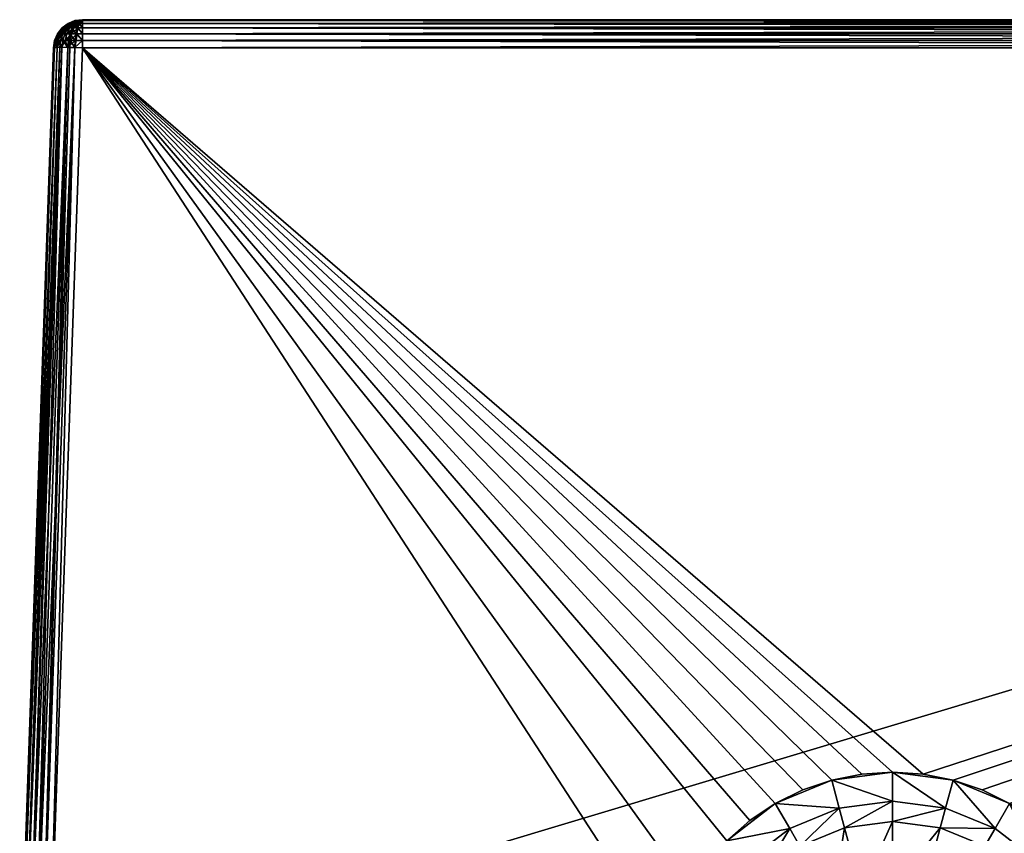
# Model space of a CAD drawing. Extents: x -0.127 to 0.127, y -0.147 to 0.066.
# Tile 12 of 256: x -0.11 to -0.042, y 0.01 to 0.066. Entities that reach past the tile are written whole.
import ezdxf

# ---------------------------------------------------------------- set-up
doc = ezdxf.new("R2010")
doc.units = 0
doc.layers.add('mesh', color=7, linetype='CONTINUOUS')

msp = doc.modelspace()

# ---------------------------------------------------------------- meshes
at = {"layer": 'mesh'}
mesh = msp.add_polyface(dxfattribs=at)
corners = [(-0.04985, 0.010567, -0.055628), (-0.04655, 0.010132, -0.044128), (-0.04985, 0.010567, -0.044128), (-0.04655, 0.010132, -0.055628), (-0.046188, 0.011485, -0.055628), (-0.042775, 0.010071, -0.055628), (-0.04985, 0.011967, -0.055628), (-0.05315, 0.010132, -0.055628), (-0.053512, 0.011485, -0.055628), (-0.056225, 0.008859, -0.055628), (-0.056925, 0.010071, -0.055628), (-0.105694, 0.063886, -0.071435), (-0.063836, 0.005892, -0.06941), (-0.06545, 0.001997, -0.069274), (-0.051958, 0.013829, -0.069687), (-0.05403, 0.013416, -0.069673), (-0.05603, 0.012737, -0.069649), (-0.04985, 0.013967, -0.069692), (-0.047742, 0.013829, -0.069687), (0.105694, 0.063886, -0.071435), (-0.059681, 0.010629, -0.069576), (-0.06127, 0.009236, -0.069527), (-0.057925, 0.011803, -0.069617), (-0.107934, -0.000253, -0.445061), (0.105694, 0.063886, -0.442821), (-0.105694, 0.063886, -0.442821), (0.105694, 0.065817, -0.440822), (-0.105694, 0.065817, -0.073434), (-0.105694, 0.065817, -0.440822), (-0.057925, 0.011803, -0.057628), (-0.05403, 0.013416, -0.057628), (-0.04985, 0.013967, -0.057628), (-0.04567, 0.013416, -0.057628), (-0.04567, 0.013416, -0.069673), (-0.04367, 0.012737, -0.069649), (-0.041775, 0.011803, -0.057628), (-0.041775, 0.011803, -0.069617), (-0.040019, 0.010629, -0.069576), (-0.03843, 0.009236, -0.057628), (0.105694, 0.064376, -0.442743), (-0.105694, 0.064376, -0.442743), (0.105694, 0.064846, -0.442537), (-0.105694, 0.064846, -0.442537), (0.105694, 0.065249, -0.442218), (-0.105694, 0.065249, -0.442218), (0.105694, 0.065557, -0.441807), (-0.105694, 0.065557, -0.441807), (0.105694, 0.065751, -0.441329), (-0.105694, 0.065751, -0.441332), (-0.105694, 0.064376, -0.071514), (-0.105694, 0.064846, -0.07172), (0.105694, 0.064376, -0.071514), (-0.105694, 0.065249, -0.072038), (0.105694, 0.064846, -0.07172), (-0.105694, 0.065557, -0.072449), (0.105694, 0.065254, -0.072046), (-0.105694, 0.065751, -0.072928), (0.105694, 0.06556, -0.072455)]
mesh.append_faces([[corners[k] for k in face] for face in [(0, 1, 2, 2), (3, 4, 5, 5), (0, 4, 3, 3), (0, 6, 4, 4), (7, 6, 0, 0), (7, 8, 6, 6), (9, 10, 8, 8), (11, 12, 13, 13), (11, 14, 15, 15), (16, 11, 15, 15), (11, 17, 14, 14), (11, 18, 17, 17), (19, 18, 11, 11), (11, 20, 21, 21), (11, 22, 20, 20), (23, 24, 25, 25), (26, 27, 28, 28), (22, 29, 20, 20), (16, 29, 22, 22), (16, 30, 29, 29), (15, 30, 16, 16), (14, 30, 15, 15), (14, 31, 30, 30), (17, 31, 14, 14), (18, 31, 17, 17), (18, 32, 31, 31), (33, 32, 18, 18), (34, 32, 33, 33), (34, 35, 32, 32), (36, 35, 34, 34), (37, 35, 36, 36), (37, 38, 35, 35), (32, 4, 31, 31), (32, 5, 4, 4), (35, 5, 32, 32), (29, 8, 10, 10), (30, 8, 29, 29), (30, 6, 8, 8), (31, 6, 30, 30), (31, 4, 6, 6), (39, 40, 25, 25), (41, 42, 40, 40), (43, 44, 42, 42), (45, 46, 44, 44), (47, 48, 46, 46), (49, 19, 11, 11), (50, 51, 49, 49), (52, 53, 50, 50), (54, 55, 52, 52), (56, 57, 54, 54)]])
mesh = msp.add_polyface(dxfattribs=at)
corners = [(0.04655, 0.010132, -0.055628), (0.04985, 0.010567, -0.044128), (0.04655, 0.010132, -0.044128), (0.04985, 0.010567, -0.055628), (0.05315, 0.010132, -0.044128), (0.05315, 0.010132, -0.055628), (0.053512, 0.011485, -0.055628), (0.056925, 0.010071, -0.055628), (0.04985, 0.011967, -0.055628), (0.046188, 0.011485, -0.055628), (0.043475, 0.008859, -0.055628), (0.042775, 0.010071, -0.055628), (0.105694, 0.063886, -0.071435), (0.04985, 0.013967, -0.069692), (0.047742, 0.013829, -0.069687), (0.051958, 0.013829, -0.069687), (-0.041775, 0.011803, -0.069617), (-0.04367, 0.012737, -0.069649), (-0.035864, 0.005892, -0.06941), (-0.03843, 0.009236, -0.069527), (0.04567, 0.013416, -0.069673), (0.04367, 0.012737, -0.069649), (0.05403, 0.013416, -0.069673), (-0.107934, -0.000253, -0.445061), (0.107934, -0.000253, -0.445061), (0.105694, 0.063886, -0.442821), (0.041775, 0.011803, -0.069617), (0.041775, 0.011803, -0.057628), (0.040019, 0.010629, -0.069576), (0.04567, 0.013416, -0.057628), (0.04985, 0.013967, -0.057628), (0.05403, 0.013416, -0.057628), (0.05603, 0.012737, -0.069649), (0.057925, 0.011803, -0.057628), (0.057925, 0.011803, -0.069617), (0.059681, 0.010629, -0.069576), (0.06127, 0.009236, -0.057628), (0.105694, 0.064376, -0.442743), (-0.105694, 0.063886, -0.442821), (0.105694, 0.064846, -0.442537), (-0.105694, 0.064376, -0.442743), (0.105694, 0.065249, -0.442218), (-0.105694, 0.064846, -0.442537), (0.105694, 0.065557, -0.441807), (-0.105694, 0.065249, -0.442218), (0.105694, 0.065751, -0.441329), (-0.105694, 0.065557, -0.441807), (-0.105694, 0.064376, -0.071514), (0.105694, 0.064376, -0.071514), (-0.105694, 0.064846, -0.07172), (0.105694, 0.064846, -0.07172), (-0.105694, 0.065249, -0.072038), (0.105694, 0.065254, -0.072046), (-0.105694, 0.065557, -0.072449), (0.105694, 0.06556, -0.072455), (-0.105694, 0.065751, -0.072928), (0.105694, 0.065751, -0.072928)]
mesh.append_faces([[corners[k] for k in face] for face in [(0, 1, 2, 2), (3, 1, 0, 0), (3, 4, 1, 1), (5, 4, 3, 3), (5, 6, 7, 7), (3, 6, 5, 5), (3, 8, 6, 6), (0, 8, 3, 3), (0, 9, 8, 8), (10, 11, 9, 9), (12, 13, 14, 14), (12, 15, 13, 13), (16, 17, 12, 12), (18, 19, 12, 12), (12, 20, 21, 21), (12, 22, 15, 15), (23, 24, 25, 25), (26, 27, 28, 28), (21, 27, 26, 26), (21, 29, 27, 27), (20, 29, 21, 21), (14, 29, 20, 20), (14, 30, 29, 29), (13, 30, 14, 14), (15, 30, 13, 13), (15, 31, 30, 30), (22, 31, 15, 15), (32, 31, 22, 22), (32, 33, 31, 31), (34, 33, 32, 32), (35, 33, 34, 34), (35, 36, 33, 33), (31, 6, 30, 30), (31, 7, 6, 6), (33, 7, 31, 31), (27, 9, 11, 11), (29, 9, 27, 27), (29, 8, 9, 9), (30, 8, 29, 29), (30, 6, 8, 8), (37, 38, 25, 25), (39, 40, 37, 37), (41, 42, 39, 39), (43, 44, 41, 41), (45, 46, 43, 43), (47, 48, 12, 12), (49, 50, 48, 48), (51, 52, 50, 50), (53, 54, 52, 52), (55, 56, 54, 54)]])
mesh = msp.add_polyface(dxfattribs=at)
corners = [(-0.106763, 0.064846, -0.442163), (-0.106438, 0.064846, -0.442367), (-0.1063, 0.065249, -0.44208), (-0.106891, 0.064376, -0.442324), (-0.106564, 0.065249, -0.441914), (-0.107035, 0.064846, -0.441891), (-0.106952, 0.065249, -0.441428), (-0.107366, 0.064846, -0.441204), (-0.107239, 0.064846, -0.441566), (-0.107055, 0.065249, -0.441133), (-0.106582, 0.065557, -0.44125), (-0.106654, 0.065557, -0.441041), (-0.106153, 0.065751, -0.441043), (-0.106191, 0.065751, -0.440936), (-0.106785, 0.065249, -0.441693), (-0.106308, 0.065557, -0.441592), (-0.106464, 0.065557, -0.441436), (-0.107179, 0.064846, -0.072577), (-0.10735, 0.064846, -0.07299), (-0.107042, 0.065249, -0.073073), (-0.107357, 0.064376, -0.072474), (-0.106903, 0.065249, -0.072736), (-0.106646, 0.065557, -0.073179), (-0.106906, 0.064846, -0.072222), (-0.107052, 0.064376, -0.072076), (-0.106681, 0.065249, -0.072447), (-0.106547, 0.065557, -0.072942), (-0.106186, 0.065751, -0.073302), (-0.106392, 0.065249, -0.072225), (-0.106138, 0.064846, -0.071778), (-0.106551, 0.064846, -0.071949), (-0.106391, 0.065557, -0.072738), (-0.10709, 0.065249, -0.440822), (-0.107409, 0.064846, -0.073434), (-0.107409, 0.064846, -0.440822), (-0.10709, 0.065249, -0.073434), (-0.106679, 0.065557, -0.440822), (-0.106679, 0.065557, -0.073434), (-0.1062, 0.065751, -0.440822), (-0.106203, 0.065751, -0.073434)]
mesh.append_faces([[corners[k] for k in face] for face in [(0, 1, 2, 2), (0, 3, 1, 1), (0, 4, 5, 5), (2, 4, 0, 0), (6, 7, 8, 8), (6, 9, 7, 7), (10, 9, 6, 6), (10, 11, 9, 9), (12, 11, 10, 10), (12, 13, 11, 11), (4, 14, 5, 5), (4, 15, 14, 14), (15, 16, 14, 14), (14, 8, 5, 5), (14, 6, 8, 8), (16, 6, 14, 14), (16, 10, 6, 6), (17, 18, 19, 19), (17, 20, 18, 18), (21, 19, 22, 22), (21, 17, 19, 19), (23, 17, 21, 21), (23, 24, 17, 17), (21, 25, 23, 23), (21, 26, 25, 25), (22, 26, 21, 21), (22, 27, 26, 26), (28, 29, 30, 30), (26, 31, 25, 25), (25, 30, 23, 23), (25, 28, 30, 30), (31, 28, 25, 25), (32, 33, 34, 34), (32, 35, 33, 33), (36, 35, 32, 32), (36, 37, 35, 35), (38, 37, 36, 36), (38, 39, 37, 37), (9, 34, 7, 7), (9, 32, 34, 34), (11, 32, 9, 9), (11, 36, 32, 32), (13, 36, 11, 11), (13, 38, 36, 36), (19, 33, 35, 35), (19, 18, 33, 33), (22, 35, 37, 37), (22, 19, 35, 35), (37, 27, 22, 22)]])
mesh = msp.add_polyface(dxfattribs=at)
corners = [(-0.106438, 0.064846, -0.442367), (-0.106076, 0.064846, -0.442494), (-0.106005, 0.065249, -0.442183), (-0.1063, 0.065249, -0.44208), (-0.105913, 0.065557, -0.441783), (-0.106121, 0.065557, -0.44171), (-0.106564, 0.065249, -0.441914), (-0.105807, 0.065751, -0.441319), (-0.105694, 0.065817, -0.440822), (-0.106191, 0.065751, -0.440936), (-0.106153, 0.065751, -0.441043), (-0.106308, 0.065557, -0.441592), (-0.106392, 0.065249, -0.072225), (-0.106055, 0.065249, -0.072086), (-0.106138, 0.064846, -0.071778), (-0.106187, 0.065557, -0.072581), (-0.105949, 0.065557, -0.072483), (-0.105949, 0.065751, -0.072993), (-0.105826, 0.065751, -0.072942), (-0.105694, 0.065817, -0.073434), (-0.106547, 0.065557, -0.072942), (-0.106135, 0.065751, -0.07318), (-0.106391, 0.065557, -0.072738), (-0.106186, 0.065751, -0.073302), (-0.106054, 0.065751, -0.073074), (-0.1062, 0.065751, -0.440822), (-0.106203, 0.065751, -0.073434), (-0.105694, 0.064846, -0.442537), (-0.105694, 0.065249, -0.442218), (-0.105694, 0.065557, -0.441807), (-0.105694, 0.065751, -0.441332), (-0.106012, 0.065751, -0.44122), (-0.106464, 0.065557, -0.441436), (-0.106582, 0.065557, -0.44125), (-0.105694, 0.065751, -0.072928), (-0.105694, 0.064846, -0.07172), (-0.105694, 0.065249, -0.072038), (-0.106679, 0.065557, -0.073434), (-0.105694, 0.065557, -0.072449)]
mesh.append_faces([[corners[k] for k in face] for face in [(0, 1, 2, 2), (3, 2, 4, 4), (3, 0, 2, 2), (3, 5, 6, 6), (4, 5, 3, 3), (4, 7, 5, 5), (8, 9, 10, 10), (5, 11, 6, 6), (12, 13, 14, 14), (15, 13, 12, 12), (15, 16, 13, 13), (17, 16, 15, 15), (17, 18, 16, 16), (19, 18, 17, 17), (20, 21, 22, 22), (23, 21, 20, 20), (23, 19, 21, 21), (21, 24, 22, 22), (21, 19, 24, 24), (22, 15, 12, 12), (24, 15, 22, 22), (24, 17, 15, 15), (19, 17, 24, 24), (25, 8, 19, 19), (19, 26, 25, 25), (9, 8, 25, 25), (2, 27, 28, 28), (2, 1, 27, 27), (4, 28, 29, 29), (4, 2, 28, 28), (29, 7, 4, 4), (7, 30, 8, 8), (29, 30, 7, 7), (5, 31, 11, 11), (7, 31, 5, 5), (7, 8, 31, 31), (11, 31, 32, 32), (31, 33, 32, 32), (31, 10, 33, 33), (8, 10, 31, 31), (18, 19, 34, 34), (13, 35, 14, 14), (13, 36, 35, 35), (16, 36, 13, 13), (23, 26, 19, 19), (37, 26, 23, 23), (16, 38, 36, 36), (18, 38, 16, 16), (18, 34, 38, 38)]])
mesh = msp.add_polyface(dxfattribs=at)
corners = [(0.105694, 0.065817, -0.440822), (0.105694, 0.065817, -0.073434), (-0.105694, 0.065817, -0.073434), (0.001841, 0.024276, 0.022261), (0.001879, 0.024273, 0.023514), (0.001603, 0.024319, 0.022316), (0.001791, 0.024283, 0.022085), (0.001608, 0.024303, 0.021702), (0.001801, 0.024204, 0.021576), (0.001496, 0.024312, 0.021544), (0.001676, 0.024214, 0.021397), (0.001186, 0.024333, 0.021237), (0.00133, 0.024237, 0.021049), (0.001028, 0.024342, 0.021126), (0.001152, 0.024246, 0.020923), (0.000699, 0.024262, 0.020705), (0.000623, 0.024357, 0.020934), (0.000493, 0.024267, 0.020645), (0.000439, 0.024362, 0.020882), (-0.000013, 0.024272, 0.020588), (-0.000012, 0.024366, 0.020832), (-0.000222, 0.024271, 0.0206), (-0.000198, 0.024365, 0.020842), (-0.000719, 0.024262, 0.020711), (0.00156, 0.024325, 0.022164), (0.001399, 0.024341, 0.021834), (0.001301, 0.024349, 0.021699), (0.00103, 0.024367, 0.021436), (0.000892, 0.024374, 0.021341), (0.000541, 0.024386, 0.021178), (0.000381, 0.02439, 0.021134), (-0.00001, 0.024394, 0.021091), (-0.000172, 0.024393, 0.0211), (-0.00064, 0.024357, 0.02094), (0, 0.024364, 0.022317), (-0.000555, 0.024386, 0.021183), (-0.001879, 0.024273, 0.023514), (0.105694, 0.065751, -0.441329), (-0.105694, 0.065817, -0.440822), (-0.105694, 0.065751, -0.441332), (-0.105694, 0.065751, -0.072928), (0.105694, 0.065751, -0.072928)]
mesh.append_faces([[corners[k] for k in face] for face in [(0, 1, 2, 2), (3, 4, 5, 5), (6, 3, 5, 5), (7, 8, 6, 6), (9, 10, 7, 7), (11, 12, 9, 9), (13, 14, 11, 11), (13, 15, 14, 14), (16, 15, 13, 13), (16, 17, 15, 15), (18, 17, 16, 16), (18, 19, 17, 17), (20, 19, 18, 18), (20, 21, 19, 19), (22, 21, 20, 20), (22, 23, 21, 21), (24, 6, 5, 5), (24, 7, 6, 6), (25, 7, 24, 24), (25, 9, 7, 7), (26, 9, 25, 25), (26, 11, 9, 9), (27, 11, 26, 26), (27, 13, 11, 11), (28, 13, 27, 27), (28, 16, 13, 13), (29, 16, 28, 28), (29, 18, 16, 16), (30, 18, 29, 29), (30, 20, 18, 18), (31, 20, 30, 30), (31, 22, 20, 20), (32, 22, 31, 31), (32, 33, 22, 22), (34, 35, 32, 32), (34, 30, 29, 29), (34, 31, 30, 30), (32, 31, 34, 34), (34, 27, 26, 26), (34, 28, 27, 27), (29, 28, 34, 34), (34, 24, 5, 5), (34, 25, 24, 24), (26, 25, 34, 34), (36, 5, 4, 4), (36, 34, 5, 5), (37, 0, 38, 38), (38, 39, 37, 37), (40, 2, 1, 1), (1, 41, 40, 40)]])
mesh = msp.add_polyface(dxfattribs=at)
corners = [(-0.106527, 0.064376, -0.442552), (-0.106121, 0.064376, -0.442694), (-0.106076, 0.064846, -0.442494), (-0.107243, 0.063914, -0.442058), (-0.107106, 0.063915, -0.442235), (-0.106891, 0.064376, -0.442324), (-0.106693, 0.063912, -0.442552), (-0.106556, 0.063909, -0.442609), (-0.106438, 0.064846, -0.442367), (-0.107195, 0.064376, -0.44202), (-0.106763, 0.064846, -0.442163), (-0.107035, 0.064846, -0.441891), (-0.107239, 0.064846, -0.441566), (-0.107566, 0.064376, -0.44125), (-0.107424, 0.064376, -0.441655), (-0.107366, 0.064846, -0.441204), (-0.107424, 0.063912, -0.441821), (-0.107357, 0.064376, -0.072474), (-0.107549, 0.064376, -0.072937), (-0.10735, 0.064846, -0.07299), (-0.107052, 0.064376, -0.072076), (-0.107179, 0.064846, -0.072577), (-0.107106, 0.063915, -0.072022), (-0.106551, 0.064846, -0.071949), (-0.106191, 0.064376, -0.071579), (-0.106654, 0.064376, -0.071771), (-0.106138, 0.064846, -0.071778), (-0.106906, 0.064846, -0.072222), (-0.107614, 0.064376, -0.440822), (-0.107614, 0.064376, -0.073434), (-0.107693, 0.063886, -0.073434), (-0.107409, 0.064846, -0.440822), (-0.107409, 0.064846, -0.073434), (-0.106211, 0.063902, -0.442752), (-0.105694, 0.064376, -0.442743), (-0.105694, 0.064846, -0.442537), (-0.107693, 0.063886, -0.440822), (-0.107624, 0.063902, -0.441339), (-0.106211, 0.063902, -0.071504), (-0.106693, 0.063912, -0.071704), (-0.107424, 0.063912, -0.072436), (-0.107624, 0.063902, -0.072917), (-0.105694, 0.064376, -0.071514), (-0.105694, 0.064846, -0.07172)]
mesh.append_faces([[corners[k] for k in face] for face in [(0, 1, 2, 2), (3, 4, 5, 5), (6, 7, 0, 0), (8, 0, 2, 2), (5, 0, 8, 8), (5, 6, 0, 0), (4, 6, 5, 5), (9, 5, 10, 10), (9, 3, 5, 5), (10, 11, 9, 9), (12, 13, 14, 14), (12, 15, 13, 13), (9, 16, 3, 3), (9, 14, 16, 16), (11, 14, 9, 9), (11, 12, 14, 14), (17, 18, 19, 19), (20, 17, 21, 21), (20, 22, 17, 17), (23, 24, 25, 25), (23, 26, 24, 24), (27, 25, 20, 20), (27, 23, 25, 25), (28, 29, 30, 30), (31, 29, 28, 28), (31, 32, 29, 29), (33, 0, 7, 7), (33, 1, 0, 0), (34, 1, 33, 33), (34, 2, 1, 1), (35, 2, 34, 34), (13, 28, 36, 36), (15, 28, 13, 13), (15, 31, 28, 28), (14, 37, 16, 16), (14, 13, 37, 37), (24, 38, 39, 39), (18, 40, 41, 41), (17, 40, 18, 18), (22, 40, 17, 17), (29, 18, 41, 41), (29, 19, 18, 18), (32, 19, 29, 29), (24, 42, 38, 38), (26, 42, 24, 24), (26, 43, 42, 42), (25, 24, 39, 39), (20, 39, 22, 22), (20, 25, 39, 39)]])
mesh = msp.add_polyface(dxfattribs=at)
corners = [(-0.107934, -0.000757, -0.069113), (-0.107934, -0.000253, -0.069196), (-0.065884, -0.000253, -0.069196), (-0.109933, -0.000253, -0.443062), (-0.107693, 0.063886, -0.073434), (-0.109933, -0.000253, -0.071194), (-0.107693, 0.063886, -0.440822), (-0.06545, 0.001997, -0.069274), (-0.105694, 0.063886, -0.071435), (-0.06127, 0.009236, -0.069527), (-0.063836, 0.005892, -0.06941), (-0.05603, 0.012737, -0.069649), (-0.057925, 0.011803, -0.069617), (-0.109348, -0.000282, -0.444477), (-0.107106, 0.063915, -0.442235), (-0.107243, 0.063914, -0.442058), (-0.110015, -0.000757, -0.071194), (-0.110015, -0.000757, -0.443062), (-0.107614, 0.064376, -0.440822), (-0.107566, 0.064376, -0.44125), (-0.107624, 0.063902, -0.441339), (-0.105694, 0.064376, -0.442743), (-0.106211, 0.063902, -0.442752), (-0.105694, 0.063886, -0.442821), (-0.105694, 0.064376, -0.071514), (-0.106211, 0.063902, -0.071504), (-0.107614, 0.064376, -0.073434), (-0.107624, 0.063902, -0.072917), (-0.109865, -0.000269, -0.44358), (-0.107424, 0.063912, -0.441821), (-0.109666, -0.000279, -0.444062), (-0.108934, -0.000279, -0.444794), (-0.106693, 0.063912, -0.442552), (-0.108452, -0.000269, -0.444993), (-0.106556, 0.063909, -0.442609), (-0.107934, -0.000253, -0.445061), (-0.108452, -0.000269, -0.069263), (-0.108934, -0.000279, -0.069462), (-0.106693, 0.063912, -0.071704), (-0.109348, -0.000282, -0.06978), (-0.107106, 0.063915, -0.072022), (-0.109666, -0.000279, -0.070194), (-0.107424, 0.063912, -0.072436), (-0.109865, -0.000269, -0.070676), (-0.109948, -0.000769, -0.443603), (-0.107934, -0.000757, -0.445144), (-0.108474, -0.000769, -0.06918), (-0.109948, -0.000769, -0.070654)]
mesh.append_faces([[corners[k] for k in face] for face in [(0, 1, 2, 2), (3, 4, 5, 5), (3, 6, 4, 4), (7, 2, 1, 1), (8, 7, 1, 1), (9, 10, 8, 8), (11, 12, 8, 8), (13, 14, 15, 15), (16, 3, 5, 5), (16, 17, 3, 3), (18, 4, 6, 6), (19, 6, 20, 20), (21, 22, 23, 23), (24, 8, 25, 25), (26, 27, 4, 4), (20, 6, 3, 3), (28, 20, 3, 3), (28, 29, 20, 20), (30, 29, 28, 28), (30, 15, 29, 29), (13, 15, 30, 30), (31, 14, 13, 13), (31, 32, 14, 14), (33, 32, 31, 31), (33, 34, 32, 32), (33, 22, 34, 34), (35, 22, 33, 33), (23, 22, 35, 35), (1, 25, 8, 8), (1, 36, 25, 25), (37, 25, 36, 36), (37, 38, 25, 25), (39, 38, 37, 37), (39, 40, 38, 38), (41, 40, 39, 39), (41, 42, 40, 40), (43, 42, 41, 41), (43, 27, 42, 42), (43, 4, 27, 27), (5, 4, 43, 43), (17, 28, 3, 3), (17, 44, 28, 28), (44, 30, 28, 28), (45, 35, 33, 33), (0, 36, 1, 1), (0, 46, 36, 36), (46, 37, 36, 36), (16, 5, 43, 43), (43, 41, 47, 47)]])
mesh = msp.add_polyface(dxfattribs=at)
corners = [(0.105694, 0.063886, -0.071435), (-0.04567, 0.013416, -0.069673), (-0.047742, 0.013829, -0.069687), (-0.04367, 0.012737, -0.069649), (-0.040019, 0.010629, -0.069576), (-0.041775, 0.011803, -0.069617), (-0.006287, 0.020144, 0.107459), (-0.005005, 0.016533, 0.107297), (-0.00334, 0.020671, 0.107482), (-0.004855, 0.020836, 0.112131), (-0.006404, 0.020607, 0.107955), (-0.0048, 0.020894, 0.107971), (-0.009703, 0.01957, 0.112133), (-0.00869, 0.019939, 0.10792), (-0.009591, 0.019565, 0.107901), (-0.009616, 0.019168, 0.119231), (-0.004806, 0.020283, 0.119142), (-0.008682, 0.019923, 0.107796), (-0.006399, 0.020591, 0.10783), (-0.003397, 0.021129, 0.107858), (-0.008665, 0.019878, 0.10768), (-0.006387, 0.020545, 0.107713), (-0.00339, 0.021083, 0.10774), (-0.008527, 0.019489, 0.107429), (-0.006317, 0.020265, 0.10748), (-0.008568, 0.019606, 0.10745), (-0.003355, 0.020795, 0.107504), (-0.005397, 0.023487), (-0.003943, 0.02274, 0.029609), (-0.005388, 0.019976, 0.099257), (-0.003332, 0.023015, 0.024407), (-0.003726, 0.022886, 0.026439), (-0.010551, 0.021667), (-0.009447, 0.018707, 0.099212), (-0.010085, 0.018384, 0.099201), (-0.008015, 0.022728), (-0.007664, 0.019329, 0.099234), (-0.006433, 0.019759, 0.099249), (-0.005098, 0.019584, 0.100295), (-0.007604, 0.019086, 0.10005), (-0.005118, 0.019782, 0.100076), (-0.005137, 0.019934, 0.099825), (-0.007633, 0.019241, 0.099799), (-0.003359, 0.020397, 0.099272), (-0.005154, 0.020032, 0.099549), (-0.005161, 0.020023, 0.099259), (-0.007658, 0.019339, 0.099523), (-0.011432, 0.018724, 0.107625), (-0.008639, 0.019807, 0.10758), (-0.006368, 0.020472, 0.107611), (-0.003381, 0.021008, 0.107637)]
mesh.append_faces([[corners[k] for k in face] for face in [(0, 1, 2, 2), (0, 3, 1, 1), (0, 4, 5, 5), (6, 7, 8, 8), (9, 10, 11, 11), (12, 10, 9, 9), (12, 13, 10, 10), (14, 13, 12, 12), (15, 9, 16, 16), (15, 12, 9, 9), (17, 13, 14, 14), (17, 10, 13, 13), (18, 10, 17, 17), (18, 11, 10, 10), (19, 11, 18, 18), (20, 18, 17, 17), (21, 18, 20, 20), (21, 19, 18, 18), (22, 19, 21, 21), (23, 24, 25, 25), (6, 24, 23, 23), (6, 26, 24, 24), (8, 26, 6, 6), (27, 28, 29, 29), (30, 31, 27, 27), (32, 33, 34, 34), (35, 33, 32, 32), (35, 36, 33, 33), (27, 36, 35, 35), (27, 37, 36, 36), (29, 37, 27, 27), (38, 39, 40, 40), (39, 41, 40, 40), (39, 42, 41, 41), (43, 44, 45, 45), (44, 29, 45, 45), (44, 37, 29, 29), (46, 37, 44, 44), (46, 36, 37, 37), (42, 44, 41, 41), (42, 46, 44, 44), (20, 17, 47, 47), (48, 21, 20, 20), (49, 21, 48, 48), (49, 22, 21, 21), (50, 22, 49, 49), (25, 49, 48, 48), (24, 49, 25, 25), (24, 50, 49, 49), (26, 50, 24, 24)]])
mesh = msp.add_polyface(dxfattribs=at)
corners = [(-0.056225, 0.008859, -0.044128), (-0.055684, 0.00365, -0.044128), (-0.058866, 0.006832, -0.044128), (-0.05315, 0.010132, -0.044128), (-0.053975, 0.004961, -0.044128), (-0.051985, 0.005786, -0.044128), (-0.04985, 0.010567, -0.044128), (-0.04985, 0.006067, -0.044128), (-0.04655, 0.010132, -0.044128), (-0.047715, 0.005786, -0.044128), (-0.043475, 0.008859, -0.044128), (-0.045725, 0.004961, -0.044128), (-0.040834, 0.006832, -0.044128), (-0.058866, 0.006832, -0.055628), (-0.056225, 0.008859, -0.055628), (-0.05315, 0.010132, -0.055628), (-0.04985, 0.010567, -0.055628), (-0.04655, 0.010132, -0.055628), (-0.043475, 0.008859, -0.055628), (-0.040834, 0.006832, -0.055628), (-0.03895, 0.004431, -0.044128), (-0.039844, 0.007822, -0.055628), (-0.037596, 0.004892, -0.055628), (-0.042775, 0.010071, -0.055628), (-0.053512, 0.011485, -0.055628), (-0.056925, 0.010071, -0.055628), (-0.059856, 0.007822, -0.055628), (-0.060892, 0.004192, -0.055628), (-0.062104, 0.004892, -0.055628), (-0.063836, 0.005892, -0.06941), (-0.06127, 0.009236, -0.057628), (-0.063836, 0.005892, -0.057628), (-0.06127, 0.009236, -0.069527), (-0.059681, 0.010629, -0.069576), (-0.057925, 0.011803, -0.057628), (-0.03843, 0.009236, -0.069527), (-0.03843, 0.009236, -0.057628), (-0.040019, 0.010629, -0.069576), (-0.035864, 0.005892, -0.057628), (-0.035864, 0.005892, -0.06941), (-0.047715, 0.005786, -0.033928), (-0.04985, 0.006067, -0.033928), (-0.041775, 0.011803, -0.057628)]
mesh.append_faces([[corners[k] for k in face] for face in [(0, 1, 2, 2), (3, 4, 0, 0), (3, 5, 4, 4), (6, 5, 3, 3), (6, 7, 5, 5), (8, 7, 6, 6), (8, 9, 7, 7), (10, 9, 8, 8), (10, 11, 9, 9), (12, 11, 10, 10), (13, 0, 2, 2), (14, 0, 13, 13), (14, 3, 0, 0), (15, 3, 14, 14), (15, 6, 3, 3), (16, 6, 15, 15), (17, 8, 16, 16), (17, 10, 8, 8), (18, 10, 17, 17), (18, 12, 10, 10), (19, 12, 18, 18), (19, 20, 12, 12), (19, 21, 22, 22), (18, 21, 19, 19), (18, 23, 21, 21), (17, 23, 18, 18), (14, 24, 15, 15), (13, 25, 14, 14), (13, 26, 25, 25), (27, 26, 13, 13), (27, 28, 26, 26), (29, 30, 31, 31), (32, 30, 29, 29), (33, 30, 32, 32), (33, 34, 30, 30), (35, 36, 37, 37), (35, 38, 36, 36), (39, 38, 35, 35), (9, 40, 7, 7), (7, 41, 5, 5), (7, 40, 41, 41), (42, 21, 23, 23), (36, 21, 42, 42), (36, 22, 21, 21), (38, 22, 36, 36), (31, 26, 28, 28), (30, 26, 31, 31), (30, 25, 26, 26), (34, 25, 30, 30)]])

doc.saveas('drawing.dxf')
